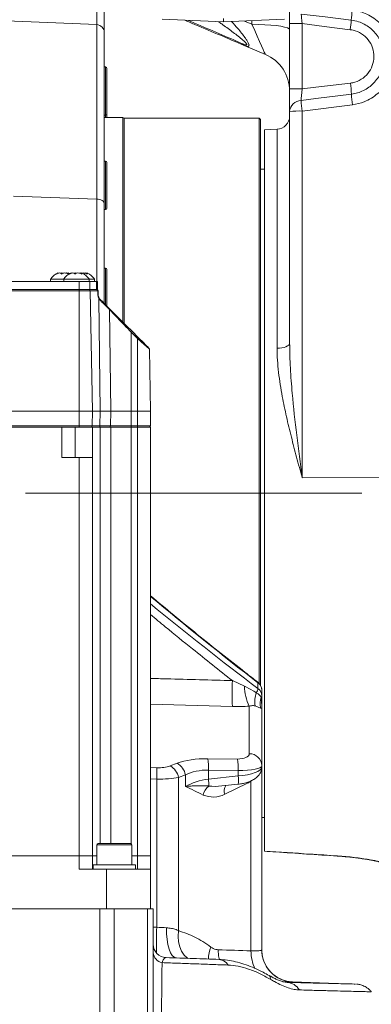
# Model space of a CAD drawing. Header units: millimetres. Extents: x 0 to 8410, y 0 to 5940.
# Tile 27 of 180: x 1391 to 1524, y 2985 to 3357. Entities that reach past the tile are written whole.
import ezdxf

# ---------------------------------------------------------------- set-up
doc = ezdxf.new("R2010")
doc.units = ezdxf.units.MM
doc.header["$LTSCALE"] = 10
doc.linetypes.add('CENTERX2', pattern=[20.32, 12.7, -2.54, 2.54, -2.54])

msp = doc.modelspace()

# ---------------------------------------------------------------- linework, layer by layer
at = {"color": 8, "linetype": 'Continuous', "lineweight": 0}
for p, q in [((1420.31, 3355.01), (1375.65, 3356.88)), ((1420.31, 3289.1), (1420.31, 3355.01)), ((1476.05, 3356.38), (1478.94, 3355.16)), ((1478.94, 3355.16), (1478.94, 3356.5)), ((1493.15, 3355.38), (1497.89, 3355.38)), ((1497.89, 3355.38), (1497.89, 3330.69)), ((1423.65, 3320.74), (1423.65, 3339.01)), ((1493.15, 3330.69), (1497.89, 3330.69)), ((1516.9, 3324.74), (1497.89, 3322.35)), ((1423.65, 3319.87), (1423.65, 3320.74)), ((1497.89, 3322.35), (1497.89, 3183.78)), ((1488.42, 3232.67), (1488.42, 3315.45)), ((1423.65, 3285.17), (1423.65, 3303.44)), ((1388.89, 3290.12), (1420.31, 3289.1)), ((1420.31, 3257.87), (1420.31, 3289.1)), ((1423.65, 3249.12), (1423.65, 3263.01)), ((1413.65, 3257.87), (1413.65, 3254.87)), ((1420.19, 3257.87), (1420.19, 3254.87)), ((1413.65, 3254.38), (1342.65, 3254.38)), ((1413.65, 3254.87), (1413.65, 3254.38)), ((1413.65, 3254.38), (1413.65, 3208.87)), ((1417.86, 3254.38), (1413.65, 3254.38)), ((1420.73, 3254.38), (1417.86, 3254.38)), ((1421.06, 3251.5), (1421.59, 3208.87)), ((1421.48, 3250.95), (1421.06, 3251.5)), ((1425.08, 3247.38), (1425.6, 3208.87)), ((1433.28, 3238.79), (1433.28, 3208.87)), ((1435.65, 3236.42), (1433.28, 3238.79)), ((1435.65, 3236.42), (1435.65, 3208.87)), ((1413.65, 3203.36), (1413.65, 3208.87)), ((1421.52, 3203.36), (1421.59, 3208.87)), ((1425.52, 3203.36), (1425.6, 3208.87)), ((1433.28, 3203.36), (1433.28, 3208.87)), ((1435.65, 3203.36), (1435.65, 3208.87)), ((1342.65, 3203.36), (1413.65, 3203.36)), ((1412.15, 3191.47), (1412.15, 3202.87)), ((1413.65, 3203.36), (1418.56, 3203.36)), ((1413.65, 3202.87), (1413.65, 3203.36)), ((1418.56, 3203.36), (1421.52, 3203.36)), ((1421.52, 3203.36), (1425.52, 3203.36)), ((1421.59, 3202.87), (1421.59, 3045.47)), ((1425.52, 3203.36), (1433.28, 3203.36)), ((1425.6, 3045.47), (1425.6, 3202.87)), ((1433.28, 3202.87), (1433.28, 3203.36)), ((1433.28, 3203.36), (1435.65, 3203.36)), ((1433.28, 3202.87), (1433.28, 3045.42)), ((1435.65, 3203.36), (1440.56, 3203.36)), ((1435.65, 3202.87), (1435.65, 3203.36)), ((1435.65, 3040.87), (1435.65, 3202.87)), ((1413.65, 3040.87), (1413.65, 3191.47)), ((1534.65, 3183.86), (1497.89, 3183.78)), ((1471.55, 3107.07), (1476.08, 3104.97)), ((1481.2, 3104.09), (1481.2, 3106.23)), ((1471.55, 3097.32), (1440.65, 3098.21)), ((1477.92, 3079.46), (1477.92, 3097.44)), ((1440.65, 3074.25), (1442.95, 3074.17)), ((1448.01, 3074.85), (1450.64, 3075.83)), ((1462.24, 3077.57), (1473.44, 3077.45)), ((1453.8, 3071.46), (1451.17, 3070.48)), ((1451.17, 3070.48), (1451.17, 3012.58)), ((1453.8, 3071.46), (1453.8, 3067.02)), ((1462.5, 3073.27), (1462.5, 3069.85)), ((1473.7, 3073.15), (1462.5, 3073.27)), ((1462.5, 3069.85), (1473.7, 3071.05)), ((1473.7, 3071.05), (1473.7, 3073.15)), ((1442.95, 3069.87), (1440.65, 3069.95)), ((1442.95, 3013.88), (1442.95, 3069.87)), ((1477.28, 3068.29), (1468.69, 3064.11)), ((1477.28, 3068.29), (1477.19, 3068.69)), ((1478.81, 3069.33), (1478.55, 3069.05)), ((1478.55, 3004.96), (1478.55, 3069.05)), ((1428.22, 3044.97), (1420.28, 3044.97)), ((1433.55, 3044.97), (1428.22, 3044.97)), ((1413.65, 3035.87), (1413.65, 3040.87)), ((1435.65, 3035.87), (1435.65, 3040.87)), ((1421.49, 2965.46), (1421.49, 3020.87)), ((1426.87, 3020.87), (1426.87, 2965.46)), ((1439.46, 2976.56), (1439.46, 3020.87)), ((1441.65, 3013.92), (1442.95, 3013.88)), ((1494.23, 2993.2), (1492.46, 2993.4)), ((1494.23, 2993.2), (1494.02, 2993.21)), ((1494.23, 2993.23), (1494.23, 2993.2))]:
    msp.add_line(p, q, dxfattribs=at)
at = {"color": 7, "linetype": 'Continuous', "lineweight": 0}
for p, q in [((1445.07, 3357.02), (1468.15, 3356.05)), ((1468.15, 3357.27), (1468.15, 3356.05)), ((1468.15, 3356.05), (1491.24, 3357.02)), ((1493.15, 3330.69), (1493.15, 3355.38)), ((1423.15, 3352.06), (1423.15, 3287.25)), ((1484.01, 3343.75), (1475.98, 3347.16)), ((1423.65, 3339.01), (1423.15, 3339.01)), ((1424.15, 3338.51), (1424.15, 3321.24)), ((1423.15, 3320.74), (1423.65, 3320.74)), ((1430.22, 3319.87), (1423.15, 3319.87)), ((1424.15, 3321.24), (1424.15, 3319.87)), ((1430.65, 3319.62), (1430.22, 3319.87)), ((1430.22, 3242.55), (1430.22, 3319.87)), ((1481.65, 3319.62), (1430.65, 3319.62)), ((1430.65, 3319.62), (1430.65, 3242.12)), ((1482.15, 3319.12), (1481.65, 3319.62)), ((1481.65, 3105.9), (1481.65, 3319.62)), ((1493.15, 3234.66), (1493.15, 3322.14)), ((1482.15, 3319.12), (1482.15, 3105.23)), ((1488.42, 3315.45), (1483.65, 3315.2)), ((1483.65, 3315.2), (1483.65, 3042.68)), ((1423.65, 3303.44), (1423.15, 3303.44)), ((1424.15, 3302.94), (1424.15, 3285.67)), ((1483.65, 3300.37), (1482.15, 3300.37)), ((1423.15, 3287.25), (1423.15, 3249.62)), ((1423.15, 3285.17), (1423.65, 3285.17)), ((1409.5, 3261.06), (1409.5, 3260.84)), ((1414.5, 3261.06), (1414.5, 3260.84)), ((1416.5, 3261.06), (1416.5, 3260.84)), ((1423.65, 3263.01), (1423.15, 3263.01)), ((1424.15, 3262.51), (1424.15, 3248.62)), ((1342.65, 3257.87), (1413.65, 3257.87)), ((1402.9, 3258.87), (1402.9, 3257.87)), ((1407.9, 3258.87), (1402.9, 3258.87)), ((1407.9, 3258.87), (1407.9, 3257.87)), ((1417.4, 3258.87), (1407.9, 3258.87)), ((1413.65, 3257.87), (1417.65, 3257.87)), ((1417.4, 3257.87), (1417.4, 3258.87)), ((1419.4, 3258.87), (1417.4, 3258.87)), ((1417.65, 3257.87), (1417.65, 3254.87)), ((1417.65, 3257.87), (1420.19, 3257.87)), ((1419.4, 3257.87), (1419.4, 3258.87)), ((1420.19, 3257.87), (1420.65, 3257.87)), ((1420.65, 3257.87), (1420.65, 3254.87)), ((1342.65, 3254.87), (1413.65, 3254.87)), ((1413.65, 3254.87), (1417.65, 3254.87)), ((1417.65, 3254.87), (1420.19, 3254.87)), ((1417.86, 3254.38), (1418.65, 3208.87)), ((1420.19, 3254.87), (1420.65, 3254.87)), ((1420.86, 3254.38), (1420.89, 3252.68)), ((1421.14, 3251.74), (1421.47, 3251.3)), ((1433.64, 3239.14), (1436.01, 3236.77)), ((1440.24, 3232.33), (1440.65, 3208.87)), ((1342.65, 3208.87), (1413.65, 3208.87)), ((1413.65, 3208.87), (1418.65, 3208.87)), ((1418.56, 3203.36), (1418.65, 3208.87)), ((1418.65, 3208.87), (1421.59, 3208.87)), ((1421.59, 3208.87), (1425.6, 3208.87)), ((1425.6, 3208.87), (1433.28, 3208.87)), ((1433.28, 3208.87), (1435.65, 3208.87)), ((1435.65, 3208.87), (1440.65, 3208.87)), ((1440.56, 3203.36), (1440.65, 3208.87)), ((1407.15, 3202.87), (1349.15, 3202.87)), ((1413.65, 3202.87), (1407.15, 3202.87)), ((1407.15, 3191.47), (1407.15, 3202.87)), ((1418.06, 3202.87), (1413.65, 3202.87)), ((1418.07, 3202.87), (1418.06, 3202.87)), ((1418.67, 3202.87), (1418.07, 3202.87)), ((1421.17, 3202.87), (1418.67, 3202.87)), ((1418.67, 3202.87), (1418.67, 3191.47)), ((1425.6, 3202.87), (1421.59, 3202.87)), ((1435.65, 3202.87), (1433.28, 3202.87)), ((1440.06, 3202.87), (1435.65, 3202.87)), ((1440.65, 3202.87), (1440.65, 3040.87)), ((1413.65, 3191.47), (1407.15, 3191.47)), ((1418.65, 3191.47), (1418.65, 3040.87)), ((1482.65, 3103.41), (1482.65, 3101.26)), ((1482.65, 3101.26), (1482.65, 3096.72)), ((1482.65, 3096.72), (1482.65, 3074.9)), ((1482.65, 3074.9), (1482.65, 3074.44)), ((1482.65, 3074.44), (1482.65, 3005.2)), ((1467.59, 3067.26), (1473.7, 3067.91)), ((1482.65, 3055.37), (1483.65, 3055.37)), ((1420.28, 3044.97), (1420.28, 3037.47)), ((1420.78, 3045.47), (1428.13, 3045.47)), ((1428.13, 3045.47), (1433.05, 3045.47)), ((1433.55, 3037.47), (1433.55, 3044.97)), ((1342.65, 3040.87), (1413.65, 3040.87)), ((1413.65, 3040.87), (1418.65, 3040.87)), ((1418.65, 3040.87), (1418.65, 3035.87)), ((1418.65, 3040.87), (1420.28, 3040.87)), ((1433.55, 3040.87), (1435.65, 3040.87)), ((1435.65, 3040.87), (1440.65, 3040.87)), ((1440.65, 3040.87), (1440.65, 3035.87)), ((1483.65, 3042.68), (1483.65, 3042.68)), ((1418.92, 3037.47), (1418.92, 3035.87)), ((1426.92, 3037.47), (1418.92, 3037.47)), ((1434.92, 3037.47), (1426.92, 3037.47)), ((1434.92, 3035.87), (1434.92, 3037.47)), ((1413.65, 3035.87), (1423.99, 3035.87)), ((1423.99, 3035.87), (1423.99, 3020.87)), ((1440.65, 3035.87), (1423.99, 3035.87)), ((1440.65, 3020.87), (1440.65, 3035.87)), ((1421.49, 3020.87), (1375.65, 3020.87)), ((1426.87, 3020.87), (1421.49, 3020.87)), ((1432.3, 3020.87), (1426.87, 3020.87)), ((1436.44, 3020.87), (1432.3, 3020.87)), ((1439.46, 3020.87), (1436.44, 3020.87)), ((1441.65, 3020.87), (1439.46, 3020.87)), ((1441.65, 3020.87), (1441.65, 2976.56)), ((1518.03, 2992.4), (1494.23, 2993.23))]:
    msp.add_line(p, q, dxfattribs=at)
at = {"color": 7, "linetype": 'CENTERX2', "lineweight": 0}
msp.add_line((1723.62, 3177.87), (928.73, 3177.87), dxfattribs=at)
at = {"color": 8, "linetype": 'Continuous', "lineweight": 0, "flags": 128}
for points in [[(1516.44, 3356.72), (1506.53, 3357.93), (1497.53, 3359.03)], [(1493.15, 3353.07), (1492.94, 3353.42), (1492.31, 3353.76), (1491.27, 3354.08), (1489.87, 3354.38), (1488.13, 3354.63), (1486.1, 3354.84), (1483.85, 3355), (1481.44, 3355.11), (1478.94, 3355.16)], [(1516.07, 3353.11), (1506.16, 3354.35), (1497.89, 3355.38)], [(1497.89, 3330.69), (1503.07, 3331.33), (1516.12, 3332.92)], [(1497.5, 3326.37), (1503.07, 3327.06), (1516.51, 3328.73)], [(1423.15, 3287.25), (1423.1, 3287.6), (1422.94, 3287.94), (1422.68, 3288.25), (1422.33, 3288.53), (1421.9, 3288.76), (1421.41, 3288.93), (1420.87, 3289.05), (1420.31, 3289.1)], [(1420.76, 3252.68), (1420.74, 3253.68), (1420.73, 3254.38)], [(1493.15, 3234.66), (1493.06, 3234.29), (1492.8, 3233.92), (1492.36, 3233.59), (1491.78, 3233.29), (1491.07, 3233.04), (1490.25, 3232.85), (1489.35, 3232.73), (1488.42, 3232.67)], [(1481.13, 3106.49), (1481.18, 3106.41), (1481.2, 3106.23)], [(1511.24, 3040.83), (1511.19, 3040.77), (1511.18, 3040.77)], [(1523.13, 3039.44), (1522.67, 3039.45), (1522.54, 3039.47)], [(1450.26, 3002.27), (1449.51, 3002.51), (1448.81, 3003.16), (1448.17, 3004.21), (1447.62, 3005.62), (1447.18, 3007.33), (1446.86, 3009.29), (1446.68, 3011.43), (1446.64, 3013.67)], [(1454.8, 3002.06), (1454.44, 3002.3), (1453.29, 3003.37), (1452.34, 3004.77), (1451.64, 3006.45), (1451.2, 3008.35), (1451.04, 3010.42), (1451.17, 3012.58)], [(1466.63, 3001.6), (1466.35, 3003.12), (1466.18, 3005.35)]]:
    msp.add_lwpolyline(points, dxfattribs=at)
at = {"color": 7, "linetype": 'Continuous', "lineweight": 0, "flags": 128}
for points in [[(1410.15, 3260.9), (1410.14, 3260.91), (1409.74, 3261.1)], [(1421.47, 3251.3), (1422.7, 3250.07), (1423.89, 3248.88), (1425.05, 3247.72)], [(1425.05, 3247.72), (1426.44, 3246.34), (1428.04, 3244.73), (1429.81, 3242.96), (1431.7, 3241.08), (1433.64, 3239.14)], [(1436.01, 3236.77), (1436.71, 3236.06), (1437.4, 3235.37), (1438.05, 3234.73), (1438.63, 3234.14), (1439.14, 3233.64), (1439.55, 3233.23), (1439.85, 3232.92), (1440.04, 3232.74), (1440.1, 3232.68)]]:
    msp.add_lwpolyline(points, dxfattribs=at)
at = {"color": 8, "linetype": 'Continuous', "lineweight": 0}
for centre, radius, start, end in [((1581.44, 3352.41), 65.14, 172.8287, 176.2044), ((1420.18, 3352.04), 2.97, 0.4556, 87.5134), ((1446.67, 3361.99), 69.97, 352.7096, 355.678), ((1476.5, 3348.26), 1.22, 201.9909, 244.7181), ((1458.22, 3325.43), 58.38, 3.2394, 7.3769), ((1579.39, 3332.87), 63.02, 183.7711, 187.4105), ((1497.7, 3321.81), 4.56, 92.5629, 175.8512), ((1559.56, 3330.4), 62.19, 183.7118, 187.4287), ((1496.75, 3295.01), 27.37, 87.6102, 97.5511), ((1420.28, 3254.43), 0.447, 353.4177, 80.1194), ((1420.79, 3251.64), 2.74, 88.6135, 91.3865), ((1420.82, 3249.92), 2.76, 88.6172, 91.3828), ((1420.92, 3251.68), 0.228, 307.3436, 13.9151), ((1421.23, 3251.13), 0.304, 325.9065, 35.0616), ((1424.8, 3247.53), 0.316, 331.8438, 38.2885), ((1440.35, 3231.9), 9.88, 132.8506, 135.7154), ((1442.83, 3229.42), 10.02, 132.871, 135.6944), ((1421.08, 3203.31), 0.443, 281.2559, 7.3087), ((1425.07, 3203.32), 0.451, 278.297, 5.6643), ((1550.2, 3102.2), 78.8, 176.4509, 183.5491), ((1492.84, 3105.08), 16.76, 180.3582, 207.0931), ((1477.42, 3104.67), 3.83, 325.4709, 351.2955), ((1489.78, 3099.09), 9.82, 159.7018, 189.2562), ((1488.92, 3098.57), 6.93, 161.1342, 195.5224), ((1482.07, 3101.32), 0.592, 300.1242, 353.8125), ((1477.89, 3074.69), 4.77, 2.5283, 89.6508), ((1393.96, 3072.02), 49.04, 357.4869, 2.5131), ((1445.02, 3069.36), 6.25, 10.3063, 61.4544), ((1447.65, 3070.34), 6.25, 10.3067, 61.4536), ((1438.42, 3073.97), 24.09, 358.3413, 8.6027), ((1449.62, 3073.85), 24.09, 358.3415, 8.6023), ((1465.98, 3069.47), 7.88, 348.5901, 11.5837), ((1466.07, 3062.71), 5.69, 127.1525, 168.7022), ((1444.74, 3067.64), 17.9, 358.7473, 7.1065), ((1471.94, 3065.38), 3.48, 144.0637, 201.4067), ((1568.31, 3008.53), 125.48, 177.5577, 182.0358), ((1445.77, 3004.54), 4.13, 184.6973, 258.8329), ((1475.05, 3001.64), 12.58, 157.8341, 179.237), ((1493.9, 3004.89), 15.34, 179.73, 206.0271), ((1466.12, 2997.27), 4.44, 31.2213, 84.9428), ((1484.44, 2994.58), 1.47, 344.8639, 45.9028), ((1491.67, 2986.97), 6.09, 31.7152, 86.0294)]:
    msp.add_arc(centre, radius, start, end, dxfattribs=at)
at = {"color": 7, "linetype": 'Continuous', "lineweight": 0}
for centre, radius, start, end in [((1478.15, 3329.94), 15, 0, 67), ((1423.65, 3338.51), 0.5, 0, 90), ((1423.65, 3321.24), 0.5, 270, 360), ((1488.15, 3320.44), 5, 273, 0), ((1423.65, 3302.94), 0.5, 360, 90), ((1423.65, 3285.67), 0.5, 270, 360), ((1407.92, 3255.58), 6, 113.1709, 146.6998), ((1412.92, 3255.58), 6, 113.1709, 146.6998), ((1412.39, 3255.58), 6, 33.3002, 66.8921), ((1414.39, 3255.58), 6, 33.3002, 66.8921), ((1423.65, 3262.51), 0.5, 0, 90), ((1417.36, 3254.37), 0.5, 1, 90), ((1420.36, 3254.37), 0.5, 1, 90), ((1439.74, 3232.32), 0.5, 1, 45), ((1418.06, 3203.37), 0.5, 270, 359), ((1440.06, 3203.37), 0.5, 270, 359), ((1420.78, 3044.97), 0.5, 90, 180), ((1433.05, 3044.97), 0.5, 0, 90), ((1446.65, 3007.39), 5, 180, 268), ((1494.65, 3005.22), 12, 180, 268), ((1494.65, 3005.2), 12, 180, 259.4863)]:
    msp.add_arc(centre, radius, start, end, dxfattribs=at)
at = {"color": 8, "linetype": 'Continuous', "lineweight": 0}
for centre, major_axis, ratio, start_param, end_param in [((1478.15, 3357.1), (-5.86, 13.35), 0.004373, 1.715089, 3.136952), ((1493.65, 3169.58), (214.39, -173.79), 0.207958, 4.633143, 4.822086), ((1482.22, 3173.18), (205.6, -166.66), 0.207958, 4.678693, 4.874507), ((1464.33, 3068.37), (19.99, -1.48), 0.454513, 1.70919, 2.358598), ((1472.92, 3079.75), (5, -0.37), 0.454513, 4.850782, 6.316859), ((1442.53, 3077.84), (8, -0.59), 0.454513, 4.798423, 5.500191), ((1472.65, 3075.19), (10, -0.31), 0.201896, 4.82329, 6.289367), ((1472.65, 3074.03), (10, 0.45), 0.303278, 4.803374, 6.269451), ((1442.27, 3073.28), (13, -0.5), 0.260423, 4.774848, 5.476616), ((1464.07, 3063.81), (14.95, -1.91), 0.619886, 1.754691, 2.4041), ((1464.07, 3061.64), (14.98, 1.53), 0.554269, 1.619003, 2.268412), ((1467.68, 3070.28), (8.86, 1.1), 0.335695, 4.06624, 4.661607), ((1476.92, 3075.97), (4.76, 7.79), 0.658525, 3.941813, 4.125806), ((1464.94, 3070.13), (8.29, 1.91), 0.819955, 3.971264, 4.987593), ((1442.27, 3014.55), (13, -0.88), 0.048093, 4.767986, 5.05867), ((1729.76, -9619.49), (12772.76, -4598.18), 0.9211, 1.909651, 1.910571)]:
    msp.add_ellipse(centre, major_axis=major_axis, ratio=ratio, start_param=start_param, end_param=end_param, dxfattribs=at)
for points, knots in [([(1420.31, 3355.01), (1420.33, 3355.38), (1420.35, 3355.93), (1420.37, 3357.5), (1420.38, 3358.94), (1420.38, 3360.68), (1420.37, 3362.02), (1420.37, 3362.7)], [0, 0, 0, 0, 0.324172, 0.484447, 0.649398, 0.82176, 1, 1, 1, 1]), ([(1516.81, 3360.54), (1517.64, 3360.4), (1519.31, 3360.13), (1521.86, 3359.24), (1524.42, 3357.9), (1526.85, 3356.05), (1528.92, 3353.8), (1530.6, 3351.25), (1531.82, 3348.44), (1532.55, 3345.47), (1532.77, 3342.42), (1532.48, 3339.38), (1531.67, 3336.44), (1530.4, 3333.66), (1528.66, 3331.16), (1526.54, 3328.96), (1524.08, 3327.18), (1520.9, 3325.54), (1518.4, 3325.04), (1516.9, 3324.74)], [0, 0, 0, 0, 0.048448, 0.096896, 0.155255, 0.213614, 0.272013, 0.330411, 0.38878, 0.447149, 0.505429, 0.563709, 0.621882, 0.680054, 0.738146, 0.796237, 0.854304, 0.912372, 1, 1, 1, 1]), ([(1497.53, 3359.03), (1497.56, 3358.6), (1497.63, 3357.73), (1497.77, 3356.39), (1497.87, 3355.61), (1497.89, 3355.38)], [0, 0, 0, 0, 0.415126, 0.829835, 1, 1, 1, 1]), ([(1455.01, 3356.6), (1455.77, 3356.27), (1459.66, 3354.58), (1466.52, 3351.62), (1472.41, 3349.08), (1475.37, 3347.81)], [0, 0, 0, 0, 0.108039, 0.5523618, 1, 1, 1, 1]), ([(1475.37, 3347.81), (1475.71, 3347.67), (1476.17, 3347.47), (1476.69, 3347.34), (1476.92, 3347.32), (1477.03, 3347.39), (1477.02, 3347.52), (1476.89, 3347.78), (1476.3, 3348.45), (1474.45, 3350.06), (1471.4, 3352.46), (1468.41, 3354.63), (1466.7, 3355.85), (1466.3, 3356.13)], [0, 0, 0, 0, 0.071992, 0.097801, 0.123899, 0.14132, 0.158981, 0.182249, 0.223381, 0.352452, 0.632752, 0.91418, 1, 1, 1, 1]), ([(1471.19, 3356.18), (1472, 3355.3), (1473.33, 3353.86), (1475.01, 3351.83), (1476.15, 3350.35), (1476.99, 3349.12), (1477.51, 3348.23), (1477.77, 3347.59), (1477.83, 3347.21), (1477.78, 3346.99), (1477.63, 3346.83), (1477.38, 3346.77), (1476.86, 3346.82), (1476.34, 3347.02), (1475.98, 3347.16)], [0, 0, 0, 0, 0.207669, 0.340901, 0.475801, 0.557404, 0.641071, 0.704714, 0.746375, 0.780772, 0.814813, 0.861541, 0.902236, 1, 1, 1, 1]), ([(1516.12, 3332.92), (1516.42, 3332.97), (1517.84, 3333.18), (1520.28, 3334.18), (1522.87, 3336.46), (1524.57, 3339.47), (1525.18, 3342.88), (1524.64, 3346.31), (1522.98, 3349.39), (1520.41, 3351.74), (1517.92, 3352.82), (1516.43, 3353.06), (1516.07, 3353.11)], [0, 0, 0, 0, 0.031572, 0.147576, 0.263324, 0.379109, 0.494685, 0.611633, 0.728612, 0.84575, 0.962721, 1, 1, 1, 1]), ([(1516.51, 3328.73), (1517.29, 3328.86), (1518.84, 3329.14), (1521.06, 3330.03), (1523.09, 3331.27), (1524.89, 3332.82), (1526.4, 3334.66), (1527.58, 3336.73), (1528.4, 3338.96), (1528.84, 3341.3), (1528.87, 3343.69), (1528.51, 3346.04), (1527.75, 3348.31), (1526.63, 3350.42), (1525.17, 3352.3), (1523.41, 3353.93), (1521.4, 3355.22), (1519.07, 3356.25), (1517.36, 3356.55), (1516.44, 3356.72)], [0, 0, 0, 0, 0.058117, 0.116233, 0.174327, 0.232422, 0.290447, 0.348471, 0.406512, 0.464554, 0.522695, 0.580836, 0.639116, 0.697396, 0.755795, 0.814193, 0.872632, 0.931072, 1, 1, 1, 1]), ([(1497.89, 3330.69), (1497.83, 3330.12), (1497.7, 3328.97), (1497.56, 3327.41), (1497.52, 3326.71), (1497.5, 3326.37)], [0, 0, 0, 0, 0.336359, 0.67305, 1, 1, 1, 1]), ([(1421.06, 3251.5), (1420.97, 3251.69), (1420.81, 3252.05), (1420.77, 3252.47), (1420.76, 3252.68)], [0, 0, 0, 0, 0.516975, 1, 1, 1, 1]), ([(1425.08, 3247.38), (1424.9, 3247.56), (1423.99, 3248.46), (1422.79, 3249.66), (1421.75, 3250.69), (1421.48, 3250.95)], [0, 0, 0, 0, 0.156337, 0.781867, 1, 1, 1, 1]), ([(1433.28, 3238.79), (1433.05, 3239.04), (1431.9, 3240.24), (1430.03, 3242.2), (1427.75, 3244.59), (1426.16, 3246.25), (1425.32, 3247.12), (1425.08, 3247.38)], [0, 0, 0, 0, 0.07902, 0.396374, 0.642039, 0.895371, 1, 1, 1, 1]), ([(1440.24, 3232.33), (1440.22, 3232.35), (1440.17, 3232.4), (1439.7, 3232.82), (1438.78, 3233.64), (1437.37, 3234.9), (1436.24, 3235.9), (1435.65, 3236.42)], [0, 0, 0, 0, 0.120281, 0.272622, 0.465479, 0.720346, 1, 1, 1, 1]), ([(1493.15, 3234.66), (1493.22, 3231.51), (1493.34, 3225.21), (1494.27, 3213.59), (1495.78, 3199.81), (1497.18, 3189.16), (1497.89, 3183.8), (1497.89, 3183.78)], [0, 0, 0, 0, 0.187282, 0.375208, 0.686291, 0.998534, 1, 1, 1, 1]), ([(1497.89, 3183.78), (1497.89, 3183.8), (1497.18, 3186.38), (1495.78, 3191.5), (1493.78, 3199.16), (1491.93, 3206.82), (1490.21, 3214.99), (1489.1, 3222.11), (1488.51, 3228.16), (1488.45, 3231.17), (1488.42, 3232.67)], [0, 0, 0, 0, 0.001443, 0.155662, 0.309878, 0.466131, 0.622362, 0.810105, 0.905062, 1, 1, 1, 1]), ([(1471.55, 3107.07), (1466.52, 3111.04), (1458.06, 3117.72), (1447.76, 3126.11), (1442.5, 3130.5), (1440.65, 3132.05)], [0, 0, 0, 0, 0.486563, 0.819776, 1, 1, 1, 1]), ([(1440.65, 3107.9), (1442.67, 3107.85), (1452.97, 3107.57), (1463.26, 3107.3), (1471.55, 3107.07)], [0, 0, 0, 0, 0.195613, 1, 1, 1, 1]), ([(1476.08, 3104.97), (1477.18, 3104.44), (1478.72, 3103.69), (1480.16, 3102.76), (1480.57, 3102.5)], [0, 0, 0, 0, 0.714305, 1, 1, 1, 1]), ([(1482.65, 3103.41), (1482.61, 3103.82), (1482.52, 3104.64), (1481.93, 3105.6), (1481.4, 3106.06), (1481.2, 3106.23)], [0, 0, 0, 0, 0.382207, 0.764342, 1, 1, 1, 1]), ([(1481.2, 3104.09), (1481.4, 3103.92), (1481.93, 3103.46), (1482.52, 3102.49), (1482.61, 3101.67), (1482.65, 3101.26)], [0, 0, 0, 0, 0.234685, 0.617535, 1, 1, 1, 1]), ([(1480.57, 3102.5), (1480.87, 3102.32), (1481.52, 3101.93), (1482.08, 3101.28), (1482.29, 3100.92), (1482.36, 3100.81)], [0, 0, 0, 0, 0.361943, 0.791779, 1, 1, 1, 1]), ([(1482.36, 3100.81), (1482.51, 3099.45), (1482.65, 3098.08), (1482.65, 3096.73), (1482.65, 3096.72)], [0, 0, 0, 0, 0.995386, 1, 1, 1, 1]), ([(1477.92, 3097.44), (1476.88, 3097.38), (1474.79, 3097.26), (1472.63, 3097.3), (1471.55, 3097.32)], [0, 0, 0, 0, 0.496264, 1, 1, 1, 1]), ([(1480.09, 3097.51), (1479.9, 3097.55), (1479.16, 3097.73), (1478.45, 3097.56), (1477.92, 3097.44)], [0, 0, 0, 0, 0.250189, 1, 1, 1, 1]), ([(1482.24, 3096.71), (1482.15, 3096.73), (1481.92, 3096.77), (1481.29, 3097.09), (1480.43, 3097.39), (1480.09, 3097.51)], [0, 0, 0, 0, 0.272655, 0.711575, 1, 1, 1, 1]), ([(1482.65, 3096.72), (1482.65, 3096.72), (1482.65, 3096.71), (1482.6, 3096.7), (1482.36, 3096.71), (1482.24, 3096.71)], [0, 0, 0, 0, 0.004358, 0.504218, 1, 1, 1, 1]), ([(1453.8, 3067.02), (1453.81, 3067.02), (1454.04, 3067.05), (1454.5, 3067.11), (1455.43, 3067.21), (1457.05, 3067.34), (1459.51, 3067.41), (1461.59, 3067.3), (1462.64, 3067.25)], [0, 0, 0, 0, 0.002579, 0.091128, 0.179553, 0.355436, 0.677607, 1, 1, 1, 1]), ([(1460.49, 3063.83), (1459.38, 3064.38), (1457.17, 3065.47), (1454.94, 3066.57), (1453.81, 3067.01), (1453.8, 3067.02)], [0, 0, 0, 0, 0.498906, 0.997561, 1, 1, 1, 1]), ([(1483.65, 3042.68), (1489.37, 3042.29), (1498.56, 3041.67), (1507.76, 3041.06), (1511.24, 3040.83)], [0, 0, 0, 0, 0.621052, 1, 1, 1, 1]), ([(1511.24, 3040.83), (1512.32, 3040.75), (1514.51, 3040.59), (1517.63, 3040.25), (1520.6, 3039.85), (1522.28, 3039.58), (1523.13, 3039.44)], [0, 0, 0, 0, 0.242389, 0.4923, 0.742044, 1, 1, 1, 1]), ([(1523.13, 3039.44), (1523.13, 3039.44), (1523.78, 3039.32), (1524.98, 3039.11), (1526.41, 3038.81), (1527.47, 3038.57), (1528.29, 3038.35), (1528.43, 3038.28), (1528.51, 3038.23)], [0, 0, 0, 0, 0.000549, 0.192754, 0.384956, 0.56615, 0.747346, 1, 1, 1, 1]), ([(1446.64, 3013.67), (1447.27, 3013.61), (1448.56, 3013.5), (1450.06, 3013.08), (1450.87, 3012.72), (1451.17, 3012.58)], [0, 0, 0, 0, 0.37716, 0.768949, 1, 1, 1, 1]), ([(1451.17, 3012.58), (1453.26, 3011.86), (1456.41, 3010.78), (1460.45, 3008.49), (1462.42, 3007.09), (1463.4, 3006.38)], [0, 0, 0, 0, 0.49383, 0.746916, 1, 1, 1, 1]), ([(1463.4, 3006.38), (1464.02, 3006.01), (1464.92, 3005.46), (1465.88, 3005.38), (1466.18, 3005.35)], [0, 0, 0, 0, 0.687112, 1, 1, 1, 1]), ([(1478.55, 3004.96), (1478.98, 3004.96), (1479.92, 3004.95), (1481.07, 3004.97), (1481.97, 3005.01), (1482.54, 3005.09), (1482.62, 3005.16), (1482.65, 3005.2)], [0, 0, 0, 0, 0.173405, 0.3769, 0.586357, 0.790226, 1, 1, 1, 1]), ([(1444.97, 3000.48), (1444.95, 2998.86), (1444.91, 2995.53), (1444.85, 2989.9), (1444.8, 2983.7), (1444.76, 2977.02), (1444.73, 2972.19), (1444.72, 2969.78)], [0, 0, 0, 0, 0.1911308, 0.3904087, 0.5896789, 0.7948426, 1, 1, 1, 1]), ([(1446.48, 3002.4), (1446.17, 3002.32), (1445.61, 3002.19), (1445.17, 3001.01), (1444.97, 3000.48)], [0, 0, 0, 0, 0.555832, 1, 1, 1, 1]), ([(1469.92, 2999.58), (1467.88, 2999.65), (1463.79, 2999.8), (1457.5, 3000.03), (1451.24, 3000.26), (1447.06, 3000.41), (1444.97, 3000.48)], [0, 0, 0, 0, 0.263501, 0.5279347, 0.7636336, 1, 1, 1, 1]), ([(1485.86, 2994.2), (1484.52, 2994.96), (1481.8, 2996.5), (1477.7, 2998.13), (1473.65, 2999.26), (1471.17, 2999.47), (1469.92, 2999.58)], [0, 0, 0, 0, 0.249453, 0.50423, 0.748627, 1, 1, 1, 1]), ([(1496.85, 2990.17), (1496.21, 2990.22), (1494.9, 2990.32), (1492.6, 2990.93), (1490.09, 2991.91), (1487.81, 2993.05), (1486.38, 2993.89), (1485.86, 2994.2)], [0, 0, 0, 0, 0.2141256, 0.4341893, 0.6501313, 0.873302, 1, 1, 1, 1]), ([(1523.94, 2989.47), (1523.95, 2989.47), (1523.96, 2989.47), (1522.85, 2989.49), (1520.7, 2989.55), (1517.55, 2989.63), (1513.6, 2989.73), (1508.9, 2989.85), (1503.4, 2989.99), (1499.04, 2990.11), (1496.85, 2990.17)], [0, 0, 0, 0, 0.084799, 0.218199, 0.355456, 0.492714, 0.61794, 0.743167, 0.871584, 1, 1, 1, 1])]:
    msp.add_open_spline(points, degree=3, knots=knots, dxfattribs=at)
at = {"color": 7, "linetype": 'Continuous', "lineweight": 0}
for points, knots in [([(1423.15, 3361.68), (1423.15, 3360.85), (1423.15, 3359.18), (1423.15, 3357.02), (1423.15, 3355.18), (1423.15, 3353.75), (1423.15, 3352.65), (1423.15, 3352.26), (1423.15, 3352.06)], [0, 0, 0, 0, 0.172209, 0.350271, 0.510381, 0.675151, 0.835255, 1, 1, 1, 1]), ([(1493.15, 3355.38), (1493.15, 3356.51), (1493.15, 3358.78), (1493.15, 3361.18), (1493.15, 3362.29), (1493.15, 3362.59)], [0, 0, 0, 0, 0.422842, 0.845797, 1, 1, 1, 1]), ([(1475.98, 3347.16), (1473.01, 3348.42), (1467.04, 3350.96), (1459.51, 3354.15), (1454.96, 3356.08), (1453.6, 3356.66)], [0, 0, 0, 0, 0.41091, 0.824668, 1, 1, 1, 1]), ([(1493.15, 3322.14), (1493.15, 3322.82), (1493.15, 3324.18), (1493.15, 3327.24), (1493.15, 3329.53), (1493.15, 3330.69)], [0, 0, 0, 0, 0.328347, 0.656631, 1, 1, 1, 1]), ([(1405.79, 3261.06), (1405.79, 3261.1), (1405.78, 3261.18), (1405.53, 3261.09), (1405.25, 3260.93), (1405.07, 3260.8), (1405.01, 3260.76)], [0, 0, 0, 0, 0.281273, 0.585621, 0.885555, 1, 1, 1, 1]), ([(1405.01, 3260.76), (1405.24, 3260.87), (1405.68, 3261.08), (1406.29, 3261.18), (1406.72, 3261.09), (1406.92, 3260.93), (1406.99, 3260.8), (1407, 3260.76)], [0, 0, 0, 0, 0.246927, 0.497765, 0.710441, 0.920042, 1, 1, 1, 1]), ([(1407.65, 3261.06), (1407.48, 3261.1), (1407.15, 3261.18), (1406.78, 3261.12), (1406.61, 3261.09)], [0, 0, 0, 0, 0.547266, 1, 1, 1, 1]), ([(1407, 3260.76), (1407.17, 3260.87), (1407.49, 3261.08), (1408.16, 3261.18), (1408.83, 3261.09), (1409.32, 3260.93), (1409.57, 3260.8), (1409.64, 3260.76)], [0, 0, 0, 0, 0.24692, 0.497759, 0.710436, 0.920029, 1, 1, 1, 1]), ([(1409.51, 3261.06), (1409.34, 3261.1), (1409.02, 3261.18), (1408.8, 3261.12), (1408.7, 3261.09)], [0, 0, 0, 0, 0.5472818, 1, 1, 1, 1]), ([(1409.64, 3260.76), (1409.58, 3260.87), (1409.46, 3261.07), (1409.51, 3261.18), (1409.68, 3261.11), (1409.74, 3261.09)], [0, 0, 0, 0, 0.372487, 0.750892, 1, 1, 1, 1]), ([(1410.79, 3261.06), (1410.79, 3261.1), (1410.78, 3261.18), (1410.53, 3261.09), (1410.25, 3260.93), (1410.07, 3260.8), (1410.01, 3260.76)], [0, 0, 0, 0, 0.281267, 0.585615, 0.885555, 1, 1, 1, 1]), ([(1410.01, 3260.76), (1410.24, 3260.87), (1410.68, 3261.08), (1411.29, 3261.18), (1411.72, 3261.09), (1411.92, 3260.93), (1411.99, 3260.8), (1412, 3260.76)], [0, 0, 0, 0, 0.246925, 0.497763, 0.710439, 0.920044, 1, 1, 1, 1]), ([(1412.78, 3261.04), (1412.56, 3261.09), (1412.2, 3261.18), (1411.78, 3261.12), (1411.61, 3261.09)], [0, 0, 0, 0, 0.599561, 1, 1, 1, 1]), ([(1412, 3260.76), (1412.17, 3260.87), (1412.49, 3261.08), (1413.16, 3261.18), (1413.83, 3261.09), (1414.32, 3260.93), (1414.57, 3260.8), (1414.64, 3260.76)], [0, 0, 0, 0, 0.2469185, 0.4977573, 0.7104345, 0.9200292, 1, 1, 1, 1]), ([(1414.58, 3261.05), (1414.38, 3261.1), (1414.03, 3261.18), (1413.8, 3261.12), (1413.7, 3261.09)], [0, 0, 0, 0, 0.577996, 1, 1, 1, 1]), ([(1414.64, 3260.76), (1414.58, 3260.87), (1414.46, 3261.07), (1414.51, 3261.18), (1414.68, 3261.11), (1414.74, 3261.09)], [0, 0, 0, 0, 0.372482, 0.750887, 1, 1, 1, 1]), ([(1414.65, 3261.06), (1414.83, 3261.1), (1415.2, 3261.18), (1415.84, 3261.09), (1416.32, 3260.93), (1416.57, 3260.8), (1416.64, 3260.76)], [0, 0, 0, 0, 0.287233, 0.589058, 0.886508, 1, 1, 1, 1]), ([(1416.56, 3261.05), (1416.37, 3261.1), (1416.03, 3261.18), (1415.8, 3261.12), (1415.7, 3261.09)], [0, 0, 0, 0, 0.570972, 1, 1, 1, 1]), ([(1416.64, 3260.76), (1416.58, 3260.87), (1416.46, 3261.07), (1416.51, 3261.18), (1416.68, 3261.11), (1416.74, 3261.09)], [0, 0, 0, 0, 0.372482, 0.750886, 1, 1, 1, 1]), ([(1420.89, 3252.68), (1420.9, 3252.51), (1420.93, 3252.16), (1421.07, 3251.88), (1421.14, 3251.74)], [0, 0, 0, 0, 0.473849, 1, 1, 1, 1]), ([(1421.59, 3202.87), (1420.8, 3202.87), (1419.23, 3202.87), (1418.86, 3202.87), (1418.67, 3202.87)], [0, 0, 0, 0, 0.5, 1, 1, 1, 1]), ([(1433.28, 3202.87), (1432.55, 3202.87), (1431.09, 3202.87), (1429.01, 3202.87), (1427.11, 3202.87), (1426.1, 3202.87), (1425.6, 3202.87)], [0, 0, 0, 0, 0.25, 0.5, 0.75, 1, 1, 1, 1]), ([(1440.65, 3202.87), (1440.58, 3202.87), (1440.43, 3202.87), (1439.27, 3202.87), (1437.62, 3202.87), (1436.31, 3202.87), (1435.65, 3202.87)], [0, 0, 0, 0, 0.249999, 0.5, 0.75, 1, 1, 1, 1]), ([(1418.65, 3191.47), (1418.58, 3191.47), (1418.43, 3191.47), (1417.27, 3191.47), (1415.62, 3191.47), (1414.31, 3191.47), (1413.65, 3191.47)], [0, 0, 0, 0, 0.250001, 0.5, 0.75, 1, 1, 1, 1]), ([(1481.13, 3106.49), (1479.53, 3107.73), (1474.92, 3111.31), (1467.3, 3117.31), (1458.31, 3124.53), (1449.42, 3131.78), (1443.56, 3136.67), (1440.65, 3139.09)], [0, 0, 0, 0, 0.117604, 0.340622, 0.562702, 0.78349, 1, 1, 1, 1]), ([(1227.42, 3115.73), (1227.23, 3115.69), (1226.22, 3115.44), (1224.38, 3114.9), (1221.46, 3114), (1217.77, 3112.74), (1213.08, 3110.93), (1207.86, 3108.61), (1202.42, 3105.82), (1197.35, 3102.74), (1192.72, 3099.43), (1188.56, 3095.93), (1184.86, 3092.16), (1181.82, 3088.41), (1179.53, 3085.03), (1177.97, 3082.31), (1176.92, 3080.23), (1176.09, 3078.41), (1175.22, 3076.33), (1174.25, 3073.65), (1173.26, 3070.31), (1172.35, 3066.41), (1171.57, 3061.54), (1171.08, 3056.03), (1170.97, 3050.12), (1171.22, 3044.59), (1171.76, 3039.51), (1172.45, 3035.01), (1173.1, 3031.37), (1173.63, 3028.63), (1174.04, 3026.57), (1174.45, 3024.53), (1174.93, 3022.12), (1175.57, 3019), (1176.48, 3014.6), (1177.61, 3009.08), (1178.87, 3002.8), (1180.03, 2996.78), (1181.09, 2991.22), (1182.06, 2986.14), (1182.97, 2981.38), (1183.87, 2976.8), (1184.72, 2972.63), (1185.57, 2968.75), (1186.44, 2965), (1187.49, 2960.96), (1188.72, 2956.7), (1190.09, 2952.54), (1191.42, 2948.98), (1192.58, 2946.21), (1193.54, 2944.12), (1194.49, 2942.2), (1195.61, 2940.13), (1197.05, 2937.72), (1198.74, 2935.21), (1200.96, 2932.35), (1203.57, 2929.59), (1206.21, 2927.57), (1208.43, 2926.32), (1210.39, 2925.47), (1212.74, 2924.77), (1215.15, 2924.35), (1217.27, 2924.18), (1219.02, 2924.13), (1220.61, 2924.15), (1222.35, 2924.23), (1224.39, 2924.37), (1226.84, 2924.58), (1229.45, 2924.83), (1232.39, 2925.09), (1235.69, 2925.36), (1239.68, 2925.69), (1244.04, 2926.03), (1248.65, 2926.39), (1253.03, 2926.73), (1257.24, 2927.05), (1261.35, 2927.38), (1265.56, 2927.71), (1269.58, 2928.04), (1273.38, 2928.35), (1277.15, 2928.66), (1281.48, 2929.01), (1286.64, 2929.41), (1292.6, 2929.84), (1299.04, 2930.27), (1305.62, 2930.68), (1312.27, 2931.07), (1319.62, 2931.48), (1327.52, 2931.86), (1335.69, 2932.1), (1343.23, 2932.15), (1350.04, 2932.13), (1356.14, 2932.09), (1361.83, 2932.05), (1368.27, 2932), (1375.95, 2931.94), (1385.03, 2931.88), (1394.89, 2931.81), (1405.17, 2931.75), (1415.7, 2931.68), (1426.31, 2931.62), (1437.19, 2931.55), (1448.33, 2931.5), (1459.71, 2931.47), (1471.21, 2931.48), (1482.64, 2931.51), (1493.74, 2931.54), (1504.23, 2931.55), (1513.39, 2931.56), (1521.36, 2931.57), (1528.41, 2931.59), (1535.01, 2931.61), (1541.06, 2931.63), (1546.46, 2931.63), (1551.15, 2931.62), (1555.07, 2931.59), (1558.2, 2931.54), (1560.61, 2931.5), (1562.38, 2931.47), (1563.57, 2931.47), (1564.47, 2931.55), (1565.26, 2931.73), (1566.04, 2932.03), (1566.75, 2932.42), (1567.36, 2932.87), (1567.92, 2933.39), (1568.59, 2934.23), (1569.19, 2935.44), (1569.53, 2936.9), (1569.53, 2938.44), (1569.17, 2939.99), (1568.46, 2941.4), (1567.5, 2942.55), (1566.3, 2943.43), (1565.22, 2943.87), (1564.38, 2944.05), (1563.68, 2944.11), (1562.85, 2944.07), (1561.79, 2943.82), (1560.67, 2943.22), (1559.6, 2942.3), (1559.18, 2941.41), (1558.97, 2940.96)], [0, 0, 0, 0, 0.000756, 0.004092, 0.007444, 0.012639, 0.01917, 0.026768, 0.034587, 0.042627, 0.049523, 0.056542, 0.06365, 0.070284, 0.075781, 0.080143, 0.083013, 0.085314, 0.088329, 0.092258, 0.097092, 0.102832, 0.109105, 0.117931, 0.126327, 0.134314, 0.141916, 0.149007, 0.154953, 0.158734, 0.161715, 0.164409, 0.168081, 0.172801, 0.178584, 0.187912, 0.197208, 0.205809, 0.213666, 0.220737, 0.22726, 0.233689, 0.240015, 0.24486, 0.250232, 0.256151, 0.262584, 0.269427, 0.275537, 0.279888, 0.283454, 0.286459, 0.290216, 0.294931, 0.300468, 0.305794, 0.313989, 0.320934, 0.324081, 0.327956, 0.332834, 0.338024, 0.342139, 0.345379, 0.348405, 0.351494, 0.355522, 0.36055, 0.365924, 0.370426, 0.376723, 0.383515, 0.391041, 0.398496, 0.405893, 0.411892, 0.418136, 0.424643, 0.430788, 0.435787, 0.44109, 0.44694, 0.454156, 0.462727, 0.471583, 0.480445, 0.489311, 0.498179, 0.509516, 0.520348, 0.530318, 0.53931, 0.547202, 0.554199, 0.561474, 0.572171, 0.583749, 0.596324, 0.610038, 0.623467, 0.637493, 0.652162, 0.66754, 0.683692, 0.700603, 0.718011, 0.735655, 0.753308, 0.770754, 0.785323, 0.800305, 0.815478, 0.830549, 0.845138, 0.858771, 0.8712, 0.882461, 0.892641, 0.901861, 0.910181, 0.917078, 0.922758, 0.927485, 0.931387, 0.93342, 0.936694, 0.941085, 0.946212, 0.951824, 0.957649, 0.962785, 0.967229, 0.972186, 0.976401, 0.980024, 0.981621, 0.983168, 0.985373, 0.988368, 0.992099, 0.996026, 1, 1, 1, 1]), ([(1482.62, 3103.45), (1482.62, 3103.62), (1482.64, 3104.14), (1482.35, 3104.99), (1481.84, 3105.87), (1481.34, 3106.29), (1481.11, 3106.48)], [0, 0, 0, 0, 0.139054, 0.446411, 0.750784, 1, 1, 1, 1]), ([(1473.7, 3067.91), (1473.99, 3067.94), (1474.84, 3068.05), (1476.21, 3068.33), (1477.75, 3068.81), (1479.2, 3069.47), (1480.45, 3070.27), (1481.43, 3071.2), (1482.12, 3072.2), (1482.57, 3073.29), (1482.63, 3074.06), (1482.65, 3074.44)], [0, 0, 0, 0, 0.062163, 0.18067, 0.303176, 0.432304, 0.570467, 0.690679, 0.799, 0.900454, 1, 1, 1, 1]), ([(1483.65, 3042.6), (1485.06, 3042.51), (1494.23, 3041.89), (1503.41, 3041.29), (1511.18, 3040.78)], [0, 0, 0, 0, 0.153436, 1, 1, 1, 1]), ([(1511.17, 3040.77), (1511.79, 3040.73), (1513.19, 3040.63), (1515.34, 3040.43), (1517.56, 3040.19), (1519.63, 3039.92), (1521.31, 3039.67), (1522.2, 3039.52), (1522.54, 3039.46)], [0, 0, 0, 0, 0.143458, 0.328801, 0.515152, 0.699824, 0.88653, 1, 1, 1, 1]), ([(1522.55, 3039.46), (1522.99, 3039.39), (1523.97, 3039.22), (1525.17, 3038.99), (1526.14, 3038.78), (1526.72, 3038.65), (1527, 3038.57), (1527, 3038.57), (1527, 3038.57)], [0, 0, 0, 0, 0.180863, 0.399169, 0.613008, 0.793397, 0.937362, 1, 1, 1, 1]), ([(1446.48, 3002.4), (1449.97, 3002.28), (1456.99, 3002.03), (1463.33, 3001.81), (1466.51, 3001.7)], [0, 0, 0, 0, 0.497733, 1, 1, 1, 1]), ([(1485.42, 2995.57), (1484.66, 2996.01), (1482.85, 2997.06), (1479.93, 2998.43), (1476.72, 2999.7), (1473.54, 3000.67), (1470.41, 3001.32), (1468.07, 3001.65), (1466.8, 3001.66), (1466.54, 3001.67)], [0, 0, 0, 0, 0.124757, 0.295563, 0.464108, 0.630357, 0.794458, 0.956547, 1, 1, 1, 1]), ([(1491.91, 2993.06), (1491.85, 2993.06), (1491.68, 2993.07), (1491.08, 2993.16), (1490.21, 2993.4), (1489.18, 2993.76), (1487.99, 2994.29), (1486.73, 2994.93), (1485.84, 2995.44), (1485.44, 2995.68)], [0, 0, 0, 0, 0.089888, 0.256578, 0.418117, 0.558126, 0.707383, 0.864609, 1, 1, 1, 1]), ([(1494.02, 2993.21), (1493.99, 2993.21), (1493.87, 2993.21), (1492.89, 2993.23), (1491.76, 2993.26), (1490.81, 2993.29), (1490.64, 2993.3)], [0, 0, 0, 0, 0.146816, 0.538217, 0.918666, 1, 1, 1, 1]), ([(1492.09, 2993.04), (1494.13, 2992.99), (1498.21, 2992.89), (1503.47, 2992.75), (1508.04, 2992.64), (1511.86, 2992.55), (1514.85, 2992.47), (1516.93, 2992.42), (1518.04, 2992.4), (1518.03, 2992.4), (1518.03, 2992.4)], [0, 0, 0, 0, 0.125224, 0.250448, 0.378857, 0.507267, 0.640672, 0.774077, 0.911331, 1, 1, 1, 1]), ([(1524, 2989.51), (1523.96, 2989.57), (1523.68, 2989.94), (1523.05, 2990.51), (1522.17, 2991.17), (1521.28, 2991.66), (1520.44, 2991.99), (1519.68, 2992.2), (1519.06, 2992.32), (1518.63, 2992.37), (1518.43, 2992.38), (1518.38, 2992.38)], [0, 0, 0, 0, 0.032169, 0.21596, 0.386538, 0.542758, 0.682771, 0.803957, 0.902967, 0.975891, 1, 1, 1, 1])]:
    msp.add_open_spline(points, degree=3, knots=knots, dxfattribs=at)

doc.saveas('drawing.dxf')
